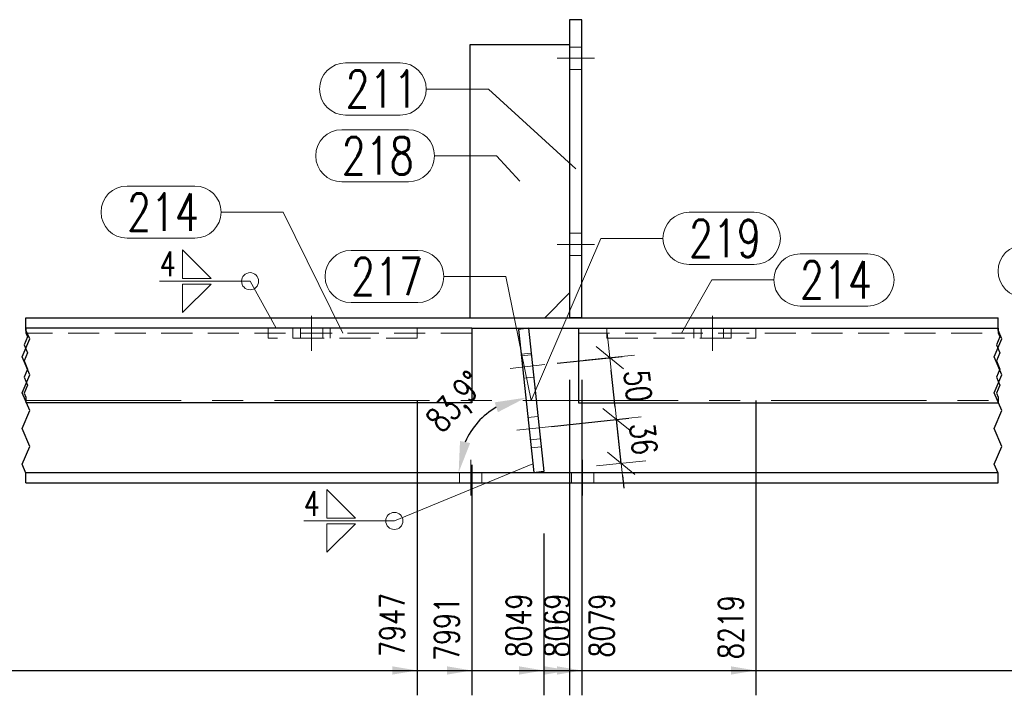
# Model space of a CAD drawing. Header units: millimetres. Extents: x -144 to 709, y 12312 to 12982.
# Tile 45 of 57: x 151 to 231, y 12785 to 12839. Entities that reach past the tile are written whole.
import ezdxf

# ---------------------------------------------------------------- set-up
doc = ezdxf.new("R2010")
doc.units = ezdxf.units.MM
doc.header["$LTSCALE"] = 10
doc.linetypes.add('HIDDEN', pattern=[0.375, 0.25, -0.125])
doc.linetypes.add('MITTE', pattern=[2, 1.25, -0.25, 0.25, -0.25])
doc.layers.get('Defpoints').update_dxf_attribs({"color": 1})
for name, color, linetype, lineweight in [('PS_DIM', 4, 'Continuous', 13), ('PS_Hidden', 2, 'HIDDEN', 9), ('PS_Mid', 5, 'MITTE', 15), ('PS_Pos', 1, 'Continuous', 15), ('PS_Shape', 161, 'Continuous', 30), ('PS_SOLID', 7, 'Continuous', 30), ('PS_Weld', 1, 'Continuous', 9)]:
    doc.layers.add(name, color=color, linetype=linetype, lineweight=lineweight)
doc.styles.add('simplex', font='simplex.shx', dxfattribs={"width": 0.75})
doc.dimstyles.new('1_10_GŁ_DS1-LS10', dxfattribs={"dimtxt": 2, "dimasz": 2, "dimexe": 2, "dimexo": 5, "dimgap": 1, "dimtad": 1, "dimjust": 4, "dimdec": 0, "dimlfac": 10, "dimtxsty": 'simplex', "dimblk1": 'NONE', "dimsah": 1, "dimcen": 2, "dimclrd": 256, "dimclre": 256, "dimclrt": 3, "dimadec": 1, "dimazin": 0, "dimtfac": 1, "dimtdec": 0, "dimtmove": 2, "dimatfit": 3, "dimfxl": 1, "dimarcsym": 0})
doc.dimstyles.new('1_10_PRZ', dxfattribs={"dimtxt": 2, "dimasz": 1, "dimexe": 2, "dimexo": 5, "dimgap": 1, "dimtad": 1, "dimdec": 0, "dimlfac": 10, "dimtxsty": 'simplex', "dimblk": 'dimznak', "dimcen": 2, "dimse1": 1, "dimse2": 1, "dimclrt": 3, "dimadec": 1, "dimazin": 0, "dimtfac": 1, "dimtdec": 0, "dimtix": 1, "dimtmove": 2, "dimatfit": 3, "dimldrblk": 'dim-grot', "dimfxl": 1, "dimarcsym": 0})
doc.dimstyles.new('1_10_SC', dxfattribs={"dimtxt": 2, "dimasz": 1, "dimexe": 1, "dimexo": 1, "dimgap": 1, "dimtad": 1, "dimdec": 0, "dimlfac": 10, "dimtxsty": 'simplex', "dimblk": 'dimznak', "dimcen": 2, "dimclrd": 256, "dimclre": 256, "dimclrt": 3, "dimadec": 1, "dimazin": 0, "dimtfac": 1, "dimtdec": 0, "dimtix": 1, "dimtmove": 2, "dimatfit": 3, "dimldrblk": 'dim-grot', "dimfxl": 1, "dimarcsym": 0})
doc.dimstyles.new('średnice', dxfattribs={"dimtxt": 2, "dimasz": 2.5, "dimexe": 1, "dimexo": 1, "dimgap": 1, "dimtad": 1, "dimdec": 0, "dimlfac": 10, "dimtxsty": 'simplex', "dimcen": 2, "dimclrd": 256, "dimclre": 256, "dimclrt": 3, "dimadec": 1, "dimazin": 0, "dimtfac": 1, "dimtdec": 0, "dimtix": 1, "dimtmove": 1, "dimatfit": 0, "dimfxl": 1, "dimarcsym": 0})

# ---------------------------------------------------------------- blocks, each defined once
blk = doc.blocks.new('*D30')
at = {"layer": 'Defpoints', "color": 0, "transparency": 16777216}
for p in [(183.367, 12813.578), (-62.639, 12801.928), (183.367, 12786.828)]:
    blk.add_point(p, dxfattribs=at)
at = {"layer": 'PS_DIM', "lineweight": -2, "transparency": 16777216}
for p, q in [((183.367, 12808.578), (183.367, 12784.828)), ((-62.639, 12796.928), (-62.639, 12784.828)), ((-62.639, 12786.828), (181.367, 12786.828))]:
    blk.add_line(p, q, dxfattribs=at)
at = {"layer": 'PS_DIM', "transparency": 16777216}
blk.add_solid([(181.367, 12787.162), (181.367, 12786.495), (183.367, 12786.828)], dxfattribs=at)
at = {"layer": 'PS_DIM', "color": 3, "transparency": 16777216, "insert": (181.347, 12790.491), "char_height": 2, "attachment_point": 5, "rotation": 90, "style": 'simplex'}
blk.add_mtext('7947', dxfattribs=at)
blk = doc.blocks.new('_None')
blk = doc.blocks.new('*D31')
at = {"layer": 'Defpoints', "color": 0, "transparency": 16777216}
for p in [(187.768, 12808.378), (-62.639, 12801.928), (187.768, 12786.828)]:
    blk.add_point(p, dxfattribs=at)
at = {"layer": 'PS_DIM', "lineweight": -2, "transparency": 16777216}
for p, q in [((187.768, 12803.378), (187.768, 12784.828)), ((-62.639, 12796.928), (-62.639, 12784.828)), ((-62.639, 12786.828), (185.768, 12786.828))]:
    blk.add_line(p, q, dxfattribs=at)
at = {"layer": 'PS_DIM', "transparency": 16777216}
blk.add_solid([(185.768, 12787.162), (185.768, 12786.495), (187.768, 12786.828)], dxfattribs=at)
at = {"layer": 'PS_DIM', "color": 3, "transparency": 16777216, "insert": (185.748, 12790.17), "char_height": 2, "attachment_point": 5, "rotation": 90, "style": 'simplex'}
blk.add_mtext('7991', dxfattribs=at)
blk = doc.blocks.new('*D32')
at = {"layer": 'Defpoints', "color": 0, "transparency": 16777216}
for p in [(193.553, 12802.844), (-62.639, 12801.928), (193.553, 12786.828)]:
    blk.add_point(p, dxfattribs=at)
at = {"layer": 'PS_DIM', "lineweight": -2, "transparency": 16777216}
for p, q in [((193.553, 12797.844), (193.553, 12784.828)), ((-62.639, 12796.928), (-62.639, 12784.828)), ((-62.639, 12786.828), (191.553, 12786.828))]:
    blk.add_line(p, q, dxfattribs=at)
at = {"layer": 'PS_DIM', "transparency": 16777216}
blk.add_solid([(191.553, 12787.162), (191.553, 12786.495), (193.553, 12786.828)], dxfattribs=at)
at = {"layer": 'PS_DIM', "color": 3, "transparency": 16777216, "insert": (191.533, 12790.455), "char_height": 2, "attachment_point": 5, "rotation": 90, "style": 'simplex'}
blk.add_mtext('8049', dxfattribs=at)
blk = doc.blocks.new('*D33')
at = {"layer": 'Defpoints', "color": 0, "transparency": 16777216}
for p in [(195.63, 12815.228), (-62.639, 12801.928), (195.63, 12786.828)]:
    blk.add_point(p, dxfattribs=at)
at = {"layer": 'PS_DIM', "lineweight": -2, "transparency": 16777216}
for p, q in [((195.63, 12810.228), (195.63, 12784.828)), ((-62.639, 12796.928), (-62.639, 12784.828)), ((-62.639, 12786.828), (193.63, 12786.828))]:
    blk.add_line(p, q, dxfattribs=at)
at = {"layer": 'PS_DIM', "transparency": 16777216}
blk.add_solid([(193.63, 12787.162), (193.63, 12786.495), (195.63, 12786.828)], dxfattribs=at)
at = {"layer": 'PS_DIM', "color": 3, "transparency": 16777216, "insert": (194.607, 12790.455), "char_height": 2, "attachment_point": 5, "rotation": 90, "style": 'simplex'}
blk.add_mtext('8069', dxfattribs=at)
blk = doc.blocks.new('*D34')
at = {"layer": 'Defpoints', "color": 0, "transparency": 16777216}
for p in [(196.63, 12815.228), (-62.639, 12801.928), (196.63, 12786.828)]:
    blk.add_point(p, dxfattribs=at)
at = {"layer": 'PS_DIM', "lineweight": -2, "transparency": 16777216}
for p, q in [((196.63, 12810.228), (196.63, 12784.828)), ((-62.639, 12796.928), (-62.639, 12784.828)), ((-62.639, 12786.828), (194.63, 12786.828))]:
    blk.add_line(p, q, dxfattribs=at)
at = {"layer": 'PS_DIM', "transparency": 16777216}
blk.add_solid([(194.63, 12787.162), (194.63, 12786.495), (196.63, 12786.828)], dxfattribs=at)
at = {"layer": 'PS_DIM', "color": 3, "transparency": 16777216, "insert": (198.224, 12790.445), "char_height": 2, "attachment_point": 5, "rotation": 90, "style": 'simplex'}
blk.add_mtext('8079', dxfattribs=at)
blk = doc.blocks.new('*D35')
at = {"layer": 'Defpoints', "color": 0, "transparency": 16777216}
for p in [(210.63, 12813.578), (-62.639, 12801.928), (210.63, 12786.828)]:
    blk.add_point(p, dxfattribs=at)
at = {"layer": 'PS_DIM', "lineweight": -2, "transparency": 16777216}
for p, q in [((210.63, 12808.578), (210.63, 12784.828)), ((-62.639, 12796.928), (-62.639, 12784.828)), ((-62.639, 12786.828), (208.63, 12786.828))]:
    blk.add_line(p, q, dxfattribs=at)
at = {"layer": 'PS_DIM', "transparency": 16777216}
blk.add_solid([(208.63, 12787.162), (208.63, 12786.495), (210.63, 12786.828)], dxfattribs=at)
at = {"layer": 'PS_DIM', "color": 3, "transparency": 16777216, "insert": (208.61, 12790.313), "char_height": 2, "attachment_point": 5, "rotation": 90, "style": 'simplex'}
blk.add_mtext('8219', dxfattribs=at)
blk = doc.blocks.new('*D36')
at = {"layer": 'Defpoints', "color": 0, "transparency": 16777216}
for p in [(258.63, 12815.228), (-62.639, 12801.928), (258.63, 12786.828)]:
    blk.add_point(p, dxfattribs=at)
at = {"layer": 'PS_DIM', "lineweight": -2, "transparency": 16777216}
for p, q in [((258.63, 12810.228), (258.63, 12784.828)), ((-62.639, 12796.928), (-62.639, 12784.828)), ((-62.639, 12786.828), (256.63, 12786.828))]:
    blk.add_line(p, q, dxfattribs=at)
at = {"layer": 'PS_DIM', "transparency": 16777216}
blk.add_solid([(256.63, 12787.162), (256.63, 12786.495), (258.63, 12786.828)], dxfattribs=at)
at = {"layer": 'PS_DIM', "color": 3, "transparency": 16777216, "insert": (256.61, 12791.027), "char_height": 2, "attachment_point": 5, "rotation": 90, "style": 'simplex'}
blk.add_mtext('10369', dxfattribs=at)
blk = doc.blocks.new('*D37')
at = {"layer": 'Defpoints', "color": 0, "transparency": 16777216}
for p in [(259.63, 12815.228), (-62.639, 12801.928), (259.63, 12786.828)]:
    blk.add_point(p, dxfattribs=at)
at = {"layer": 'PS_DIM', "lineweight": -2, "transparency": 16777216}
for p, q in [((259.63, 12810.228), (259.63, 12784.828)), ((-62.639, 12796.928), (-62.639, 12784.828)), ((-62.639, 12786.828), (257.63, 12786.828))]:
    blk.add_line(p, q, dxfattribs=at)
at = {"layer": 'PS_DIM', "transparency": 16777216}
blk.add_solid([(257.63, 12787.162), (257.63, 12786.495), (259.63, 12786.828)], dxfattribs=at)
at = {"layer": 'PS_DIM', "color": 3, "transparency": 16777216, "insert": (261.65, 12791.027), "char_height": 2, "attachment_point": 5, "rotation": 90, "style": 'simplex'}
blk.add_mtext('10379', dxfattribs=at)
blk = doc.blocks.new('*D38')
at = {"layer": 'Defpoints', "color": 0, "transparency": 16777216}
for p in [(311.63, 12808.378), (-62.639, 12801.928), (311.63, 12786.828)]:
    blk.add_point(p, dxfattribs=at)
at = {"layer": 'PS_DIM', "lineweight": -2, "transparency": 16777216}
for p, q in [((311.63, 12803.378), (311.63, 12784.828)), ((-62.639, 12796.928), (-62.639, 12784.828)), ((-62.639, 12786.828), (309.63, 12786.828))]:
    blk.add_line(p, q, dxfattribs=at)
at = {"layer": 'PS_DIM', "transparency": 16777216}
blk.add_solid([(309.63, 12787.162), (309.63, 12786.495), (311.63, 12786.828)], dxfattribs=at)
at = {"layer": 'PS_DIM', "color": 3, "transparency": 16777216, "insert": (309.61, 12790.92), "char_height": 2, "attachment_point": 5, "rotation": 90, "style": 'simplex'}
blk.add_mtext('11967', dxfattribs=at)
blk = doc.blocks.new('*D39')
at = {"layer": 'Defpoints', "color": 0, "transparency": 16777216}
for p in [(-62.639, 12801.928), (314.958, 12801.928), (314.958, 12786.828)]:
    blk.add_point(p, dxfattribs=at)
at = {"layer": 'PS_DIM', "lineweight": -2, "transparency": 16777216}
for p, q in [((-62.639, 12796.928), (-62.639, 12784.828)), ((314.958, 12796.928), (314.958, 12784.828)), ((-62.639, 12786.828), (312.958, 12786.828))]:
    blk.add_line(p, q, dxfattribs=at)
at = {"layer": 'PS_DIM', "transparency": 16777216}
blk.add_solid([(312.958, 12787.162), (312.958, 12786.495), (314.958, 12786.828)], dxfattribs=at)
at = {"layer": 'PS_DIM', "color": 3, "transparency": 16777216, "insert": (312.938, 12791.063), "char_height": 2, "attachment_point": 5, "rotation": 90, "style": 'simplex'}
blk.add_mtext('12000', dxfattribs=at)
blk = doc.blocks.new('*D40')
at = {"layer": 'Defpoints', "color": 0, "transparency": 16777216}
for p in [(-62.639, 12801.928), (316.983, 12797.091), (316.983, 12786.828)]:
    blk.add_point(p, dxfattribs=at)
at = {"layer": 'PS_DIM', "lineweight": -2, "transparency": 16777216}
for p, q in [((-62.639, 12796.928), (-62.639, 12784.828)), ((316.983, 12792.091), (316.983, 12784.828)), ((-62.639, 12786.828), (314.983, 12786.828))]:
    blk.add_line(p, q, dxfattribs=at)
at = {"layer": 'PS_DIM', "transparency": 16777216}
blk.add_solid([(314.983, 12787.162), (314.983, 12786.495), (316.983, 12786.828)], dxfattribs=at)
at = {"layer": 'PS_DIM', "color": 3, "transparency": 16777216, "insert": (319.003, 12791.063), "char_height": 2, "attachment_point": 5, "rotation": 90, "style": 'simplex'}
blk.add_mtext('12020', dxfattribs=at)
blk = doc.blocks.new('*D41')
at = {"layer": 'Defpoints', "color": 0, "transparency": 16777216}
for p in [(191.527, 12814.293), (189.367, 12807.791), (151.867, 12802.778), (192.756, 12802.778), (230.13, 12802.778)]:
    blk.add_point(p, dxfattribs=at)
at = {"layer": 'PS_DIM', "lineweight": -2, "transparency": 16777216}
blk.add_arc((192.756, 12802.778), 6.05, 119.93794, 156.15406, dxfattribs=at)
at = {"layer": 'PS_DIM', "transparency": 16777216}
for points in [[(189.608, 12808.418), (189.865, 12807.625), (192.114, 12808.795)], [(187.63, 12805.138), (186.814, 12805.311), (186.705, 12802.778)]]:
    blk.add_solid(points, dxfattribs=at)
at = {"layer": 'PS_DIM', "color": 3, "transparency": 16777216, "insert": (186.627, 12808.288), "char_height": 2, "attachment_point": 5, "rotation": 48.046, "style": 'simplex'}
blk.add_mtext('83,9°', dxfattribs=at)
blk = doc.blocks.new('dimznak')
at = {"color": 0}
for points in [[(0, 2), (0, -2)], [(-2, 0), (2, 0)]]:
    blk.add_lwpolyline(points, dxfattribs=at)
at = {"color": 2}
blk.add_lwpolyline([(1, 1), (-1, -1)], dxfattribs=at)
blk = doc.blocks.new('*D74')
at = {"layer": 'Defpoints', "color": 0, "transparency": 16777216}
for p in [(199.41, 12807.041), (193.177, 12806.376), (193.553, 12802.844)]:
    blk.add_point(p, dxfattribs=at)
at = {"layer": 'PS_DIM', "color": 0, "lineweight": -2, "transparency": 16777216}
for p, q in [((199.304, 12808.035), (199.198, 12809.03)), ((199.787, 12803.509), (199.41, 12807.041)), ((199.893, 12802.515), (200, 12801.52))]:
    blk.add_line(p, q, dxfattribs=at)
for p, rotation in [((199.41, 12807.041), 276.0920027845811), ((199.787, 12803.509), 96.09200278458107)]:
    blk.add_blockref('dimznak', p, dxfattribs=dict(at, rotation=rotation))
at = {"layer": 'PS_DIM', "color": 3, "transparency": 16777216, "insert": (201.587, 12805.487), "char_height": 2, "attachment_point": 5, "rotation": 276.092, "style": 'simplex'}
blk.add_mtext('36', dxfattribs=at)
blk = doc.blocks.new('dim-grot')
blk.add_hatch(color=256).paths.add_polyline_path([(0, 0), (-2, 0.5), (-2, -0.5)])
blk.add_lwpolyline([(0, 0), (-2, 0.5), (-2, -0.5), (0, 0)])
blk = doc.blocks.new('*D75')
at = {"layer": 'Defpoints', "color": 0, "transparency": 16777216}
for p in [(198.88, 12812.013), (193.64, 12811.454), (193.177, 12806.376)]:
    blk.add_point(p, dxfattribs=at)
at = {"layer": 'PS_DIM', "lineweight": -2, "transparency": 16777216}
for p, q in [((194.635, 12811.56), (199.874, 12812.119)), ((199.304, 12808.035), (198.986, 12811.018)), ((194.171, 12806.482), (200.405, 12807.147))]:
    blk.add_line(p, q, dxfattribs=at)
for p, rotation in [((198.88, 12812.013), 96.09200278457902), ((199.41, 12807.041), 276.092002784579)]:
    blk.add_blockref('dimznak', p, dxfattribs=dict(at, rotation=rotation))
at = {"layer": 'PS_DIM', "color": 3, "transparency": 16777216, "insert": (201.134, 12809.739), "char_height": 2, "attachment_point": 5, "rotation": 276.092, "style": 'simplex'}
blk.add_mtext('50', dxfattribs=at)
blk = doc.blocks.new('*X250')
at = {"color": 1}
for p, q in [((151.867, 12814.24), (151.867, 12815.228)), ((230.13, 12814.24), (230.13, 12815.228)), ((152.004, 12813.7), (151.73, 12813.05)), ((151.867, 12814.378), (151.867, 12814.025)), ((152.172, 12813.52), (151.867, 12814.24)), ((151.867, 12814.025), (152.004, 12813.7)), ((230.267, 12813.7), (229.992, 12813.05)), ((230.13, 12814.378), (230.13, 12814.025)), ((230.434, 12813.52), (230.13, 12814.24)), ((230.13, 12814.025), (230.267, 12813.7)), ((151.562, 12812.078), (152.172, 12813.52)), ((151.73, 12813.05), (152.004, 12812.4)), ((229.825, 12812.078), (230.434, 12813.52)), ((229.992, 12813.05), (230.267, 12812.4)), ((152.172, 12810.637), (151.562, 12812.078)), ((152.004, 12812.4), (151.73, 12811.75)), ((230.434, 12810.637), (229.825, 12812.078)), ((230.267, 12812.4), (229.992, 12811.75)), ((151.73, 12811.75), (152.004, 12811.1)), ((229.992, 12811.75), (230.267, 12811.1)), ((151.562, 12809.196), (152.172, 12810.637)), ((152.004, 12811.1), (151.73, 12810.45)), ((151.73, 12810.45), (152.004, 12809.799)), ((229.825, 12809.196), (230.434, 12810.637)), ((230.267, 12811.1), (229.992, 12810.45)), ((229.992, 12810.45), (230.267, 12809.799)), ((152.004, 12809.799), (151.73, 12809.149)), ((230.267, 12809.799), (229.992, 12809.149)), ((152.172, 12807.755), (151.562, 12809.196)), ((151.73, 12809.149), (151.867, 12808.824)), ((230.434, 12807.755), (229.825, 12809.196)), ((229.992, 12809.149), (230.13, 12808.824)), ((151.867, 12808.824), (151.867, 12808.378)), ((230.13, 12808.824), (230.13, 12808.378)), ((151.562, 12806.314), (152.172, 12807.755)), ((229.825, 12806.314), (230.434, 12807.755)), ((152.172, 12804.872), (151.562, 12806.314)), ((230.434, 12804.872), (229.825, 12806.314)), ((151.562, 12803.431), (152.172, 12804.872)), ((229.825, 12803.431), (230.434, 12804.872)), ((151.867, 12802.711), (151.562, 12803.431)), ((230.13, 12802.711), (229.825, 12803.431)), ((151.867, 12801.928), (151.867, 12802.711)), ((230.13, 12801.928), (230.13, 12802.711))]:
    blk.add_line(p, q, dxfattribs=at)
at = {"layer": 'PS_Hidden', "color": 2, "linetype": 'HIDDEN'}
for p, q in [((196.63, 12837.028), (195.63, 12837.028)), ((196.63, 12835.228), (195.63, 12835.228)), ((196.63, 12822.028), (195.63, 12822.028)), ((196.63, 12820.228), (195.63, 12820.228)), ((187.768, 12813.978), (151.867, 12813.978)), ((171.367, 12813.578), (171.367, 12814.378)), ((173.367, 12813.578), (173.367, 12814.378)), ((173.967, 12813.578), (173.967, 12814.378)), ((175.767, 12813.578), (175.767, 12814.378)), ((176.367, 12814.378), (176.367, 12813.578)), ((183.367, 12813.578), (183.367, 12814.378)), ((196.353, 12813.978), (230.13, 12813.978)), ((198.63, 12813.578), (198.63, 12814.378)), ((205.63, 12813.578), (205.63, 12814.378)), ((206.23, 12813.578), (206.23, 12814.378)), ((208.03, 12813.578), (208.03, 12814.378)), ((208.63, 12814.378), (208.63, 12813.578)), ((210.63, 12813.578), (210.63, 12814.378)), ((183.367, 12813.578), (171.367, 12813.578)), ((198.63, 12813.578), (210.63, 12813.578)), ((191.739, 12812.305), (192.535, 12812.39)), ((192.55, 12812.242), (191.755, 12812.158)), ((192.741, 12810.453), (191.946, 12810.368)), ((193.081, 12807.271), (192.286, 12807.186)), ((193.272, 12805.481), (192.477, 12805.396)), ((193.341, 12804.833), (192.546, 12804.748)), ((186.781, 12802.778), (186.781, 12801.928)), ((188.581, 12802.778), (188.581, 12801.928)), ((192.756, 12802.778), (192.758, 12802.759)), ((192.94, 12802.778), (192.758, 12802.759)), ((195.781, 12802.778), (195.781, 12801.928)), ((197.581, 12802.778), (197.581, 12801.928))]:
    blk.add_line(p, q, dxfattribs=at)
at = {"layer": 'PS_Mid', "color": 5, "linetype": 'MITTE'}
for p, q in [((194.63, 12836.128), (197.63, 12836.128)), ((194.63, 12836.128), (197.63, 12836.128)), ((194.63, 12836.128), (197.63, 12836.128)), ((194.63, 12836.128), (197.63, 12836.128)), ((194.63, 12821.128), (197.63, 12821.128)), ((194.63, 12821.128), (197.63, 12821.128)), ((194.63, 12821.128), (197.63, 12821.128)), ((194.63, 12821.128), (197.63, 12821.128)), ((174.867, 12815.378), (174.867, 12812.578)), ((207.13, 12815.378), (207.13, 12812.578)), ((190.856, 12811.156), (193.64, 12811.454)), ((151.867, 12808.578), (230.13, 12808.578)), ((191.387, 12806.185), (194.171, 12806.482)), ((187.681, 12800.928), (187.681, 12803.778)), ((187.681, 12800.928), (187.681, 12803.778)), ((196.681, 12800.928), (196.681, 12803.778)), ((196.681, 12800.928), (196.681, 12803.778))]:
    blk.add_line(p, q, dxfattribs=at)
at = {"layer": 'PS_SOLID', "color": 7, "linetype": 'Continuous'}
for p, q in [((195.63, 12839.228), (195.63, 12815.228)), ((196.63, 12839.228), (195.63, 12839.228)), ((196.63, 12815.228), (196.63, 12839.228)), ((187.63, 12815.228), (187.63, 12837.228)), ((187.63, 12837.228), (195.63, 12837.228)), ((193.63, 12815.228), (195.63, 12817.228)), ((151.867, 12815.228), (230.13, 12815.228)), ((196.63, 12815.228), (195.63, 12815.228)), ((187.768, 12814.378), (151.867, 12814.378)), ((187.768, 12814.378), (187.768, 12808.378)), ((187.768, 12814.378), (196.353, 12814.378)), ((192.322, 12814.378), (191.527, 12814.293)), ((191.527, 12814.293), (192.756, 12802.778)), ((192.322, 12814.378), (193.553, 12802.844)), ((196.353, 12814.378), (196.353, 12808.378)), ((196.353, 12814.378), (230.13, 12814.378)), ((187.768, 12808.378), (151.867, 12808.378)), ((196.353, 12808.378), (230.13, 12808.378)), ((151.867, 12802.778), (230.13, 12802.778)), ((193.553, 12802.844), (192.94, 12802.778)), ((151.867, 12801.928), (230.13, 12801.928))]:
    blk.add_line(p, q, dxfattribs=at)
blk = doc.blocks.new('*X262')
at = {"color": 1}
for p, q in [((232.224, 12821.088), (238.009, 12821.088)), ((240.109, 12818.988), (245.109, 12818.988)), ((253.991, 12811.378), (245.109, 12818.988)), ((232.224, 12816.888), (238.009, 12816.888))]:
    blk.add_line(p, q, dxfattribs=at)
for centre, start, end in [((232.224, 12818.988), 90, 270), ((238.009, 12818.988), 270, 90)]:
    blk.add_arc(centre, 2.1, start, end, dxfattribs=at)
at = {"color": 2, "style": 'simplex', "width": 0.75}
blk.add_text('200', height=3, dxfattribs=at).set_placement((232.224, 12817.488))
blk = doc.blocks.new('*X267')
at = {"color": 1}
for p, q in [((177.298, 12830.371), (182.656, 12830.371)), ((184.756, 12828.271), (189.756, 12828.271)), ((191.63, 12826.228), (189.756, 12828.271)), ((177.298, 12826.171), (182.656, 12826.171))]:
    blk.add_line(p, q, dxfattribs=at)
for centre, start, end in [((177.298, 12828.271), 90, 270), ((182.656, 12828.271), 270, 90)]:
    blk.add_arc(centre, 2.1, start, end, dxfattribs=at)
at = {"color": 2, "style": 'simplex', "width": 0.75}
blk.add_text('218', height=3, dxfattribs=at).set_placement((177.298, 12826.771))
blk = doc.blocks.new('*X268')
at = {"color": 1}
for p, q in [((205.252, 12823.719), (210.502, 12823.719)), ((192.54, 12808.569), (198.152, 12821.619)), ((198.152, 12821.619), (203.152, 12821.619)), ((205.252, 12819.519), (210.502, 12819.519))]:
    blk.add_line(p, q, dxfattribs=at)
for centre, start, end in [((205.252, 12821.619), 90, 270), ((210.502, 12821.619), 270, 90)]:
    blk.add_arc(centre, 2.1, start, end, dxfattribs=at)
at = {"color": 2, "style": 'simplex', "width": 0.75}
blk.add_text('219', height=3, dxfattribs=at).set_placement((205.252, 12820.119))
blk = doc.blocks.new('*X269')
at = {"color": 1}
for p, q in [((178.05, 12820.652), (183.408, 12820.652)), ((185.508, 12818.552), (190.508, 12818.552)), ((192.54, 12808.569), (190.508, 12818.552)), ((178.05, 12816.452), (183.408, 12816.452))]:
    blk.add_line(p, q, dxfattribs=at)
for centre, start, end in [((178.05, 12818.552), 90, 270), ((183.408, 12818.552), 270, 90)]:
    blk.add_arc(centre, 2.1, start, end, dxfattribs=at)
at = {"color": 2, "style": 'simplex', "width": 0.75}
blk.add_text('217', height=3, dxfattribs=at).set_placement((178.05, 12817.052))
blk = doc.blocks.new('*X270')
at = {"color": 1}
for p, q in [((177.604, 12835.746), (181.997, 12835.746)), ((184.097, 12833.646), (189.097, 12833.646)), ((196.13, 12827.228), (189.097, 12833.646)), ((177.604, 12831.546), (181.997, 12831.546))]:
    blk.add_line(p, q, dxfattribs=at)
for centre, start, end in [((177.604, 12833.646), 90, 270), ((181.997, 12833.646), 270, 90)]:
    blk.add_arc(centre, 2.1, start, end, dxfattribs=at)
at = {"color": 2, "style": 'simplex', "width": 0.75}
blk.add_text('211', height=3, dxfattribs=at).set_placement((177.604, 12832.146))
blk = doc.blocks.new('*X271')
at = {"color": 1}
for p, q in [((160.013, 12825.837), (165.478, 12825.837)), ((167.578, 12823.737), (172.578, 12823.737)), ((177.367, 12813.978), (172.578, 12823.737)), ((160.013, 12821.637), (165.478, 12821.637))]:
    blk.add_line(p, q, dxfattribs=at)
for centre, start, end in [((160.013, 12823.737), 90, 270), ((165.478, 12823.737), 270, 90)]:
    blk.add_arc(centre, 2.1, start, end, dxfattribs=at)
at = {"color": 2, "style": 'simplex', "width": 0.75}
blk.add_text('214', height=3, dxfattribs=at).set_placement((160.013, 12822.237))
blk = doc.blocks.new('*X272')
at = {"color": 1}
for p, q in [((214.185, 12820.375), (219.65, 12820.375)), ((204.63, 12813.978), (207.085, 12818.275)), ((207.085, 12818.275), (212.085, 12818.275)), ((214.185, 12816.175), (219.65, 12816.175))]:
    blk.add_line(p, q, dxfattribs=at)
for centre, start, end in [((214.185, 12818.275), 90, 270), ((219.65, 12818.275), 270, 90)]:
    blk.add_arc(centre, 2.1, start, end, dxfattribs=at)
at = {"color": 2, "style": 'simplex', "width": 0.75}
blk.add_text('214', height=3, dxfattribs=at).set_placement((214.185, 12816.775))
blk = doc.blocks.new('*X488')
at = {"color": 3}
for p, q in [((166.772, 12818.399), (164.472, 12820.699)), ((164.472, 12820.699), (164.472, 12818.399)), ((164.472, 12818.399), (166.772, 12818.399)), ((164.472, 12817.939), (166.772, 12817.939)), ((166.772, 12817.939), (164.472, 12815.639)), ((164.472, 12815.639), (164.472, 12817.939))]:
    blk.add_line(p, q, dxfattribs=at)
at = {"color": 9}
for p in [(162.633, 12818.169), (172.002, 12814.378)]:
    blk.add_line(p, (169.914, 12818.169), dxfattribs=at)
blk.add_circle((169.914, 12818.169), 0.69, dxfattribs=at)
at = {"color": 2, "style": 'simplex', "width": 0.75}
blk.add_text('4', height=2, dxfattribs=at).set_placement((162.633, 12818.569))
blk = doc.blocks.new('*X489')
at = {"color": 9}
for p in [(192.683, 12803.46), (174.248, 12798.871)]:
    blk.add_line(p, (181.529, 12798.871), dxfattribs=at)
at = {"color": 3}
for p, q in [((178.387, 12799.101), (176.087, 12801.401)), ((176.087, 12801.401), (176.087, 12799.101)), ((176.087, 12799.101), (178.387, 12799.101)), ((176.087, 12798.641), (178.387, 12798.641)), ((178.387, 12798.641), (176.087, 12796.341)), ((176.087, 12796.341), (176.087, 12798.641))]:
    blk.add_line(p, q, dxfattribs=at)
at = {"color": 9}
blk.add_circle((181.529, 12798.871), 0.69, dxfattribs=at)
at = {"color": 2, "style": 'simplex', "width": 0.75}
blk.add_text('4', height=2, dxfattribs=at).set_placement((174.248, 12799.271))

msp = doc.modelspace()

# ---------------------------------------------------------------- block references
at = {"layer": 'PS_Pos'}
for name in ['*X270', '*X267', '*X271', '*X268', '*X262', '*X269', '*X272']:
    msp.add_blockref(name, (0, 0), dxfattribs=at)
at = {"layer": 'PS_Shape', "color": 6}
msp.add_blockref('*X250', (0, 0), dxfattribs=at)
at = {"layer": 'PS_Weld'}
for name in ['*X488', '*X489']:
    msp.add_blockref(name, (0, 0), dxfattribs=at)

# ---------------------------------------------------------------- dimensions: what is measured, and where the dimension line sits
at = {"layer": 'PS_DIM'}
for base, p2, text, picture, middle in [((195.63, 12786.828), (195.63, 12815.228), '8069', '*D33', (194.607, 12790.455)), ((196.63, 12786.828), (196.63, 12815.228), '8079', '*D34', (198.224, 12790.445)), ((258.63, 12786.828), (258.63, 12815.228), '10369', '*D36', (256.61, 12791.027)), ((259.63, 12786.828), (259.63, 12815.228), '10379', '*D37', (261.65, 12791.027)), ((183.367, 12786.828), (183.367, 12813.578), '7947', '*D30', (181.347, 12790.491)), ((210.63, 12786.828), (210.63, 12813.578), '8219', '*D35', (208.61, 12790.313)), ((187.768, 12786.828), (187.768, 12808.378), '7991', '*D31', (185.748, 12790.17)), ((311.63, 12786.828), (311.63, 12808.378), '11967', '*D38', (309.61, 12790.92)), ((193.553, 12786.828), (193.553, 12802.844), '8049', '*D32', (191.533, 12790.455)), ((314.958, 12786.828), (314.958, 12801.928), '12000', '*D39', (312.938, 12791.063)), ((316.983, 12786.828), (316.983, 12797.091), '12020', '*D40', (319.003, 12791.063))]:
    dim = msp.add_linear_dim(base=base, p1=(-62.639, 12801.928), p2=p2, text=text, dimstyle='1_10_GŁ_DS1-LS10', dxfattribs=at)
    dim.commit()
    dim.dimension.update_dxf_attribs({"geometry": picture, "text_midpoint": middle, "dimtype": 128, "text_rotation": 90})
dim = msp.add_angular_dim_2l(base=(189.367, 12807.791), line1=((191.527, 12814.293), (192.756, 12802.778)), line2=((151.867, 12802.778), (230.13, 12802.778)), dimstyle='średnice', dxfattribs=at)
dim.commit()
dim.dimension.update_dxf_attribs({"geometry": '*D41', "text_midpoint": (186.627, 12808.288)})
dim = msp.add_linear_dim(base=(198.88, 12812.013), p1=(193.177, 12806.376), p2=(193.64, 12811.454), angle=276.092, dimstyle='1_10_SC', dxfattribs=at)
dim.commit()
dim.dimension.update_dxf_attribs({"geometry": '*D75', "text_midpoint": (201.134, 12809.739)})
dim = msp.add_aligned_dim(p1=(193.553, 12802.844), p2=(193.177, 12806.376), distance=-6.269, dimstyle='1_10_PRZ', dxfattribs=at)
dim.commit()
dim.dimension.update_dxf_attribs({"geometry": '*D74', "text_midpoint": (201.587, 12805.487)})

doc.saveas('drawing.dxf')
